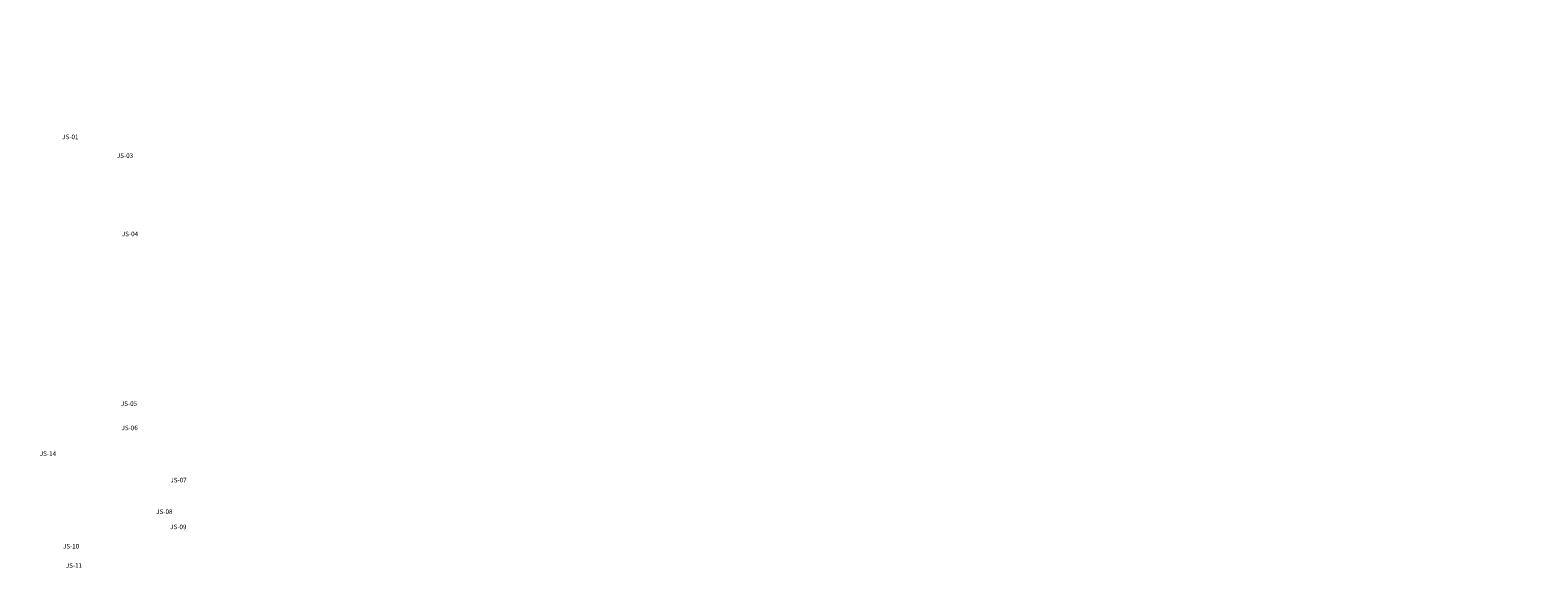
# Model space of a CAD drawing. Header units: millimetres. Extents: x -6389 to 181357, y -73328 to 5324.
# Tile 17 of 19: x 66267 to 80982, y 72 to 5324. Entities that reach past the tile are written whole.
import ezdxf

# ---------------------------------------------------------------- set-up
doc = ezdxf.new("R2010")
doc.units = ezdxf.units.MM
doc.layers.add('ARCH', color=8, linetype='Continuous', lineweight=0)
doc.layers.add('Equip No.', color=8, linetype='Continuous', lineweight=15)
doc.layers.add('Equipment Name', color=8, linetype='Continuous')
doc.styles.add('ARIAL', font='arial.ttf', dxfattribs={"width": 0.8})
doc.styles.get("Standard").update_dxf_attribs({"font": 'arial.ttf'})

# ---------------------------------------------------------------- blocks, each defined once
blk = doc.blocks.new('A$C77533C9D')
at = {"layer": 'Equip No.', "char_height": 45, "attachment_point": 1, "style": 'ARIAL'}
for s, insert in [('\\pi309.2816;JS-01', (2798, 4304, 0)), ('\\pi305.80684;JS-03', (3488, 4121, -1117)), ('\\pi305.88051;JS-04', (3533, 3356)), ('\\pi305.67178;JS-05', (3533, 1699)), ('\\pi305.81912;JS-06', (3533, 1462)), ('\\pi305.88051;JS-14', (2732, 1210)), ('\\pi305.80684;JS-07', (4010, 952)), ('\\pi305.77;JS-08', (3874, 644)), ('\\pi305.77;JS-09', (4010, 495)), ('\\pi305.86823;JS-10', (2959, 306)), ('\\pi309.2816;JS-11', (2833, 118))]:
    blk.add_mtext_dynamic_manual_height_columns(s, width=739.36, gutter_width=15, heights=[46.5], dxfattribs=dict(at, insert=insert))
at = {"layer": 'Equipment Name', "char_height": 50, "attachment_point": 1}
for s, insert in [('\\pi1142.74863,t1942.74863;{\\fCentury Gothic|b0|i0|c0|p34;Coustomer Side}', (-148, 5323)), ('\\pi1054.67929,t1854.67929;{\\fCentury Gothic|b0|i0|c0|p34;Kulfi Display Machine\\P\\pi858.62219,t1658.62219;1540mm x 1100mm x 1300mm Ht.\\P\\pi1011.7833,t1811.7833;Williams Sorvette  Brand\\P\\pi1321.4366,t2121.4366;16Flv.}', (-174, 5008))]:
    blk.add_mtext_dynamic_manual_height_columns(s, width=2811.13, gutter_width=1, heights=[0], dxfattribs=dict(at, insert=insert))

msp = doc.modelspace()

# ---------------------------------------------------------------- block references
at = {"layer": 'ARCH'}
msp.add_blockref('A$C77533C9D', (49863.9, 0, -0.1), dxfattribs=at)

doc.saveas('drawing.dxf')
